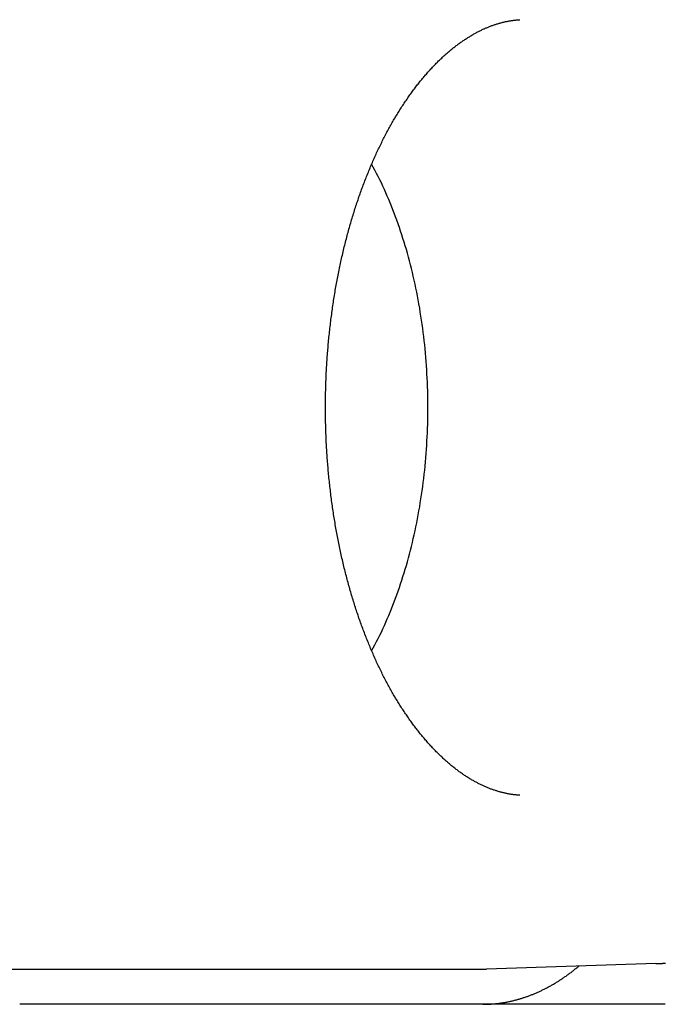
# Model space of a CAD drawing. Extents: x 987 to 2641, y 1244 to 2490.
# Tile 10 of 138: x 1205 to 1214, y 1763 to 1777. Entities that reach past the tile are written whole.
import ezdxf

# ---------------------------------------------------------------- set-up
doc = ezdxf.new("R2010")
doc.units = 0
doc.layers.add('KF_GRAVIS_8_RIGHT', color=7, linetype='CONTINUOUS')

# ---------------------------------------------------------------- blocks, each defined once
blk = doc.blocks.new('KF_GRAVIS_8_RIGHT')
at = {"layer": 'KF_GRAVIS_8_RIGHT'}
for p, q in [((111.1943, -381.9207), (108.7856, -381.9991)), ((95.1244, -382), (108.732, -382)), ((111.3297, -382.5), (102.14, -382.5))]:
    blk.add_line(p, q, dxfattribs=at)
for points in [[(109.259, -379.523, 0), (109.249, -379.523, 0), (109.239, -379.522, 0), (109.229, -379.521, 0), (109.218, -379.52, 0), (109.208, -379.519, 0), (109.198, -379.518, 0), (109.188, -379.517, 0), (109.178, -379.516, 0), (109.168, -379.515, 0), (109.158, -379.513, 0), (109.148, -379.512, 0), (109.137, -379.51, 0), (109.127, -379.509, 0), (109.117, -379.507, 0), (109.107, -379.505, 0), (109.097, -379.503, 0), (109.086, -379.501, 0), (109.076, -379.499, 0), (109.066, -379.497, 0), (109.056, -379.495, 0), (109.045, -379.493, 0), (109.035, -379.49, 0), (109.025, -379.488, 0), (109.014, -379.485, 0), (109.004, -379.483, 0), (108.994, -379.48, 0), (108.983, -379.477, 0), (108.973, -379.475, 0), (108.963, -379.472, 0), (108.952, -379.469, 0), (108.942, -379.465, 0), (108.931, -379.462, 0), (108.921, -379.459, 0), (108.911, -379.456, 0), (108.9, -379.452, 0), (108.89, -379.449, 0), (108.879, -379.445, 0), (108.869, -379.441, 0), (108.858, -379.438, 0), (108.848, -379.434, 0), (108.837, -379.43, 0), (108.827, -379.426, 0), (108.816, -379.421, 0), (108.806, -379.417, 0), (108.795, -379.413, 0), (108.785, -379.408, 0), (108.774, -379.404, 0), (108.763, -379.399, 0), (108.753, -379.395, 0), (108.742, -379.39, 0), (108.732, -379.385, 0), (108.721, -379.38, 0), (108.71, -379.375, 0), (108.7, -379.37, 0), (108.689, -379.365, 0), (108.678, -379.359, 0), (108.668, -379.354, 0), (108.657, -379.348, 0), (108.646, -379.343, 0), (108.636, -379.337, 0), (108.625, -379.331, 0), (108.614, -379.325, 0), (108.604, -379.319, 0), (108.593, -379.313, 0), (108.582, -379.307, 0), (108.571, -379.301, 0), (108.561, -379.294, 0), (108.55, -379.288, 0), (108.539, -379.281, 0), (108.528, -379.274, 0), (108.518, -379.268, 0), (108.507, -379.261, 0), (108.496, -379.254, 0), (108.485, -379.247, 0), (108.474, -379.24, 0), (108.464, -379.232, 0), (108.453, -379.225, 0), (108.442, -379.217, 0), (108.431, -379.21, 0), (108.42, -379.202, 0), (108.409, -379.194, 0), (108.398, -379.187, 0), (108.388, -379.179, 0), (108.377, -379.17, 0), (108.366, -379.162, 0), (108.355, -379.154, 0), (108.344, -379.146, 0), (108.333, -379.137, 0), (108.322, -379.129, 0), (108.311, -379.12, 0), (108.3, -379.111, 0), (108.289, -379.102, 0), (108.279, -379.093, 0), (108.268, -379.084, 0), (108.257, -379.075, 0), (108.246, -379.065, 0), (108.235, -379.056, 0), (108.224, -379.047, 0), (108.213, -379.037, 0), (108.202, -379.027, 0), (108.191, -379.017, 0), (108.18, -379.007, 0), (108.169, -378.997, 0), (108.158, -378.987, 0), (108.147, -378.977, 0), (108.136, -378.966, 0), (108.125, -378.956, 0), (108.114, -378.945, 0), (108.103, -378.935, 0), (108.092, -378.924, 0), (108.081, -378.913, 0), (108.07, -378.902, 0), (108.059, -378.891, 0), (108.048, -378.879, 0), (108.037, -378.868, 0), (108.027, -378.857, 0), (108.016, -378.845, 0), (108.005, -378.833, 0), (107.994, -378.822, 0), (107.983, -378.81, 0), (107.972, -378.798, 0), (107.961, -378.786, 0), (107.95, -378.774, 0), (107.94, -378.761, 0), (107.929, -378.749, 0), (107.918, -378.737, 0), (107.907, -378.724, 0), (107.896, -378.711, 0), (107.886, -378.699, 0), (107.875, -378.686, 0), (107.864, -378.673, 0), (107.854, -378.66, 0), (107.843, -378.647, 0), (107.832, -378.633, 0), (107.822, -378.62, 0), (107.811, -378.606, 0), (107.8, -378.593, 0), (107.79, -378.579, 0), (107.779, -378.565, 0), (107.769, -378.552, 0), (107.758, -378.538, 0), (107.748, -378.524, 0), (107.737, -378.509, 0), (107.727, -378.495, 0), (107.716, -378.481, 0), (107.706, -378.466, 0), (107.695, -378.452, 0), (107.685, -378.437, 0), (107.674, -378.422, 0), (107.664, -378.408, 0), (107.654, -378.393, 0), (107.644, -378.378, 0), (107.633, -378.362, 0), (107.623, -378.347, 0), (107.613, -378.332, 0), (107.603, -378.316, 0), (107.592, -378.301, 0), (107.582, -378.285, 0), (107.572, -378.27, 0), (107.562, -378.254, 0), (107.552, -378.238, 0), (107.542, -378.222, 0), (107.532, -378.206, 0), (107.522, -378.19, 0), (107.512, -378.174, 0), (107.502, -378.157, 0), (107.492, -378.141, 0), (107.483, -378.124, 0), (107.473, -378.108, 0), (107.463, -378.091, 0), (107.453, -378.074, 0), (107.444, -378.057, 0), (107.434, -378.04, 0), (107.424, -378.023, 0), (107.415, -378.006, 0), (107.405, -377.989, 0), (107.396, -377.971, 0), (107.386, -377.954, 0), (107.377, -377.936, 0), (107.367, -377.919, 0), (107.358, -377.901, 0), (107.348, -377.883, 0), (107.339, -377.865, 0), (107.33, -377.847, 0), (107.321, -377.829, 0), (107.311, -377.811, 0), (107.302, -377.793, 0), (107.293, -377.774, 0), (107.284, -377.756, 0), (107.275, -377.738, 0), (107.266, -377.719, 0), (107.257, -377.7, 0), (107.248, -377.682, 0), (107.239, -377.663, 0), (107.23, -377.644, 0), (107.221, -377.625, 0), (107.213, -377.606, 0), (107.204, -377.587, 0), (107.195, -377.568, 0), (107.187, -377.548, 0), (107.178, -377.529, 0), (107.17, -377.509, 0), (107.161, -377.49, 0), (107.153, -377.47, 0), (107.144, -377.451, 0), (107.136, -377.431, 0), (107.127, -377.411, 0), (107.119, -377.391, 0), (107.111, -377.371, 0), (107.103, -377.351, 0), (107.094, -377.331, 0), (107.086, -377.311, 0), (107.078, -377.291, 0), (107.07, -377.27, 0), (107.062, -377.25, 0), (107.054, -377.229, 0), (107.046, -377.209, 0), (107.039, -377.188, 0), (107.031, -377.167, 0), (107.023, -377.147, 0), (107.015, -377.126, 0), (107.008, -377.105, 0), (107, -377.084, 0), (106.993, -377.063, 0), (106.985, -377.042, 0), (106.978, -377.021, 0), (106.97, -376.999, 0), (106.963, -376.978, 0), (106.956, -376.957, 0), (106.948, -376.935, 0), (106.941, -376.914, 0), (106.934, -376.892, 0), (106.927, -376.871, 0), (106.92, -376.849, 0), (106.913, -376.827, 0), (106.906, -376.805, 0), (106.899, -376.783, 0), (106.892, -376.761, 0), (106.885, -376.739, 0), (106.879, -376.717, 0), (106.872, -376.695, 0), (106.865, -376.673, 0), (106.859, -376.651, 0), (106.852, -376.628, 0), (106.846, -376.606, 0), (106.839, -376.584, 0), (106.833, -376.561, 0), (106.827, -376.539, 0), (106.82, -376.516, 0), (106.814, -376.493, 0), (106.808, -376.471, 0), (106.802, -376.448, 0), (106.796, -376.425, 0), (106.79, -376.402, 0), (106.784, -376.379, 0), (106.778, -376.356, 0), (106.772, -376.333, 0), (106.767, -376.31, 0), (106.761, -376.287, 0), (106.755, -376.264, 0), (106.75, -376.241, 0), (106.744, -376.217, 0), (106.739, -376.194, 0), (106.733, -376.171, 0), (106.728, -376.147, 0), (106.723, -376.124, 0), (106.717, -376.1, 0), (106.712, -376.077, 0), (106.707, -376.053, 0), (106.702, -376.029, 0), (106.697, -376.006, 0), (106.692, -375.982, 0), (106.687, -375.958, 0), (106.682, -375.934, 0), (106.677, -375.91, 0), (106.673, -375.886, 0), (106.668, -375.862, 0), (106.663, -375.838, 0), (106.659, -375.814, 0), (106.654, -375.79, 0), (106.65, -375.766, 0), (106.646, -375.742, 0), (106.641, -375.718, 0), (106.637, -375.694, 0), (106.633, -375.669, 0), (106.629, -375.645, 0), (106.625, -375.621, 0), (106.621, -375.596, 0), (106.617, -375.572, 0), (106.613, -375.548, 0), (106.609, -375.523, 0), (106.605, -375.499, 0), (106.601, -375.474, 0), (106.598, -375.449, 0), (106.594, -375.425, 0), (106.591, -375.4, 0), (106.587, -375.375, 0), (106.584, -375.351, 0), (106.58, -375.326, 0), (106.577, -375.301, 0), (106.574, -375.277, 0), (106.571, -375.252, 0), (106.568, -375.227, 0), (106.565, -375.202, 0), (106.562, -375.177, 0), (106.559, -375.152, 0), (106.556, -375.127, 0), (106.553, -375.102, 0), (106.55, -375.077, 0), (106.548, -375.052, 0), (106.545, -375.027, 0), (106.543, -375.002, 0), (106.54, -374.977, 0), (106.538, -374.952, 0), (106.535, -374.927, 0), (106.533, -374.902, 0), (106.531, -374.876, 0), (106.529, -374.851, 0), (106.527, -374.826, 0), (106.525, -374.801, 0), (106.523, -374.776, 0), (106.521, -374.75, 0), (106.519, -374.725, 0), (106.517, -374.7, 0), (106.515, -374.674, 0), (106.514, -374.649, 0), (106.512, -374.624, 0), (106.511, -374.598, 0), (106.509, -374.573, 0), (106.508, -374.548, 0), (106.506, -374.522, 0), (106.505, -374.497, 0), (106.504, -374.471, 0), (106.503, -374.446, 0), (106.502, -374.421, 0), (106.501, -374.395, 0), (106.5, -374.37, 0), (106.499, -374.344, 0), (106.498, -374.319, 0), (106.497, -374.293, 0), (106.497, -374.268, 0), (106.496, -374.242, 0), (106.495, -374.217, 0), (106.495, -374.191, 0), (106.494, -374.166, 0), (106.494, -374.14, 0), (106.494, -374.115, 0), (106.493, -374.089, 0), (106.493, -374.064, 0), (106.493, -374.038, 0), (106.493, -374.013, 0), (106.493, -373.987, 0), (106.493, -373.962, 0), (106.493, -373.936, 0), (106.493, -373.911, 0), (106.494, -373.885, 0), (106.494, -373.86, 0), (106.494, -373.834, 0), (106.495, -373.809, 0), (106.495, -373.783, 0), (106.496, -373.758, 0), (106.497, -373.732, 0), (106.497, -373.707, 0), (106.498, -373.681, 0), (106.499, -373.656, 0), (106.5, -373.63, 0), (106.501, -373.605, 0), (106.502, -373.579, 0), (106.503, -373.554, 0), (106.504, -373.529, 0), (106.505, -373.503, 0), (106.506, -373.478, 0), (106.508, -373.452, 0), (106.509, -373.427, 0), (106.511, -373.402, 0), (106.512, -373.376, 0), (106.514, -373.351, 0), (106.515, -373.326, 0), (106.517, -373.3, 0), (106.519, -373.275, 0), (106.521, -373.25, 0), (106.523, -373.224, 0), (106.525, -373.199, 0), (106.527, -373.174, 0), (106.529, -373.149, 0), (106.531, -373.124, 0), (106.533, -373.098, 0), (106.535, -373.073, 0), (106.538, -373.048, 0), (106.54, -373.023, 0), (106.543, -372.998, 0), (106.545, -372.973, 0), (106.548, -372.948, 0), (106.55, -372.923, 0), (106.553, -372.898, 0), (106.556, -372.873, 0), (106.559, -372.848, 0), (106.562, -372.823, 0), (106.565, -372.798, 0), (106.568, -372.773, 0), (106.571, -372.748, 0), (106.574, -372.724, 0), (106.577, -372.699, 0), (106.581, -372.674, 0), (106.584, -372.649, 0), (106.587, -372.625, 0), (106.591, -372.6, 0), (106.594, -372.575, 0), (106.598, -372.551, 0), (106.602, -372.526, 0), (106.605, -372.501, 0), (106.609, -372.477, 0), (106.613, -372.452, 0), (106.617, -372.428, 0), (106.621, -372.404, 0), (106.625, -372.379, 0), (106.629, -372.355, 0), (106.633, -372.331, 0), (106.637, -372.306, 0), (106.641, -372.282, 0), (106.646, -372.258, 0), (106.65, -372.234, 0), (106.654, -372.21, 0), (106.659, -372.186, 0), (106.663, -372.161, 0), (106.668, -372.137, 0), (106.673, -372.114, 0), (106.677, -372.09, 0), (106.682, -372.066, 0), (106.687, -372.042, 0), (106.692, -372.018, 0), (106.697, -371.994, 0), (106.702, -371.971, 0), (106.707, -371.947, 0), (106.712, -371.923, 0), (106.717, -371.9, 0), (106.723, -371.876, 0), (106.728, -371.853, 0), (106.733, -371.829, 0), (106.739, -371.806, 0), (106.744, -371.783, 0), (106.75, -371.759, 0), (106.755, -371.736, 0), (106.761, -371.713, 0), (106.767, -371.69, 0), (106.772, -371.667, 0), (106.778, -371.644, 0), (106.784, -371.621, 0), (106.79, -371.598, 0), (106.796, -371.575, 0), (106.802, -371.552, 0), (106.808, -371.529, 0), (106.814, -371.507, 0), (106.82, -371.484, 0), (106.827, -371.461, 0), (106.833, -371.439, 0), (106.839, -371.416, 0), (106.846, -371.394, 0), (106.852, -371.372, 0), (106.859, -371.349, 0), (106.865, -371.327, 0), (106.872, -371.305, 0), (106.879, -371.283, 0), (106.885, -371.261, 0), (106.892, -371.239, 0), (106.899, -371.217, 0), (106.906, -371.195, 0), (106.913, -371.173, 0), (106.92, -371.151, 0), (106.927, -371.13, 0), (106.934, -371.108, 0), (106.941, -371.086, 0), (106.948, -371.065, 0), (106.956, -371.043, 0), (106.963, -371.022, 0), (106.97, -371.001, 0), (106.978, -370.979, 0), (106.985, -370.958, 0), (106.993, -370.937, 0), (107, -370.916, 0), (107.008, -370.895, 0), (107.015, -370.874, 0), (107.023, -370.853, 0), (107.031, -370.833, 0), (107.039, -370.812, 0), (107.046, -370.791, 0), (107.054, -370.771, 0), (107.062, -370.75, 0), (107.07, -370.73, 0), (107.078, -370.709, 0), (107.086, -370.689, 0), (107.094, -370.669, 0), (107.103, -370.649, 0), (107.111, -370.629, 0), (107.119, -370.609, 0), (107.127, -370.589, 0), (107.136, -370.569, 0), (107.144, -370.549, 0), (107.152, -370.53, 0), (107.161, -370.51, 0), (107.169, -370.49, 0), (107.178, -370.471, 0), (107.187, -370.452, 0), (107.195, -370.432, 0), (107.204, -370.413, 0), (107.213, -370.394, 0), (107.221, -370.375, 0), (107.23, -370.356, 0), (107.239, -370.337, 0), (107.248, -370.318, 0), (107.257, -370.3, 0), (107.266, -370.281, 0), (107.275, -370.262, 0), (107.284, -370.244, 0), (107.293, -370.226, 0), (107.302, -370.207, 0), (107.311, -370.189, 0), (107.321, -370.171, 0), (107.33, -370.153, 0), (107.339, -370.135, 0), (107.348, -370.117, 0), (107.358, -370.099, 0), (107.367, -370.081, 0), (107.377, -370.064, 0), (107.386, -370.046, 0), (107.396, -370.029, 0), (107.405, -370.012, 0), (107.415, -369.994, 0), (107.424, -369.977, 0), (107.434, -369.96, 0), (107.444, -369.943, 0), (107.453, -369.926, 0), (107.463, -369.909, 0), (107.473, -369.893, 0), (107.483, -369.876, 0), (107.492, -369.859, 0), (107.502, -369.843, 0), (107.512, -369.827, 0), (107.522, -369.81, 0), (107.532, -369.794, 0), (107.542, -369.778, 0), (107.552, -369.762, 0), (107.562, -369.746, 0), (107.572, -369.73, 0), (107.582, -369.715, 0), (107.592, -369.699, 0), (107.603, -369.684, 0), (107.613, -369.668, 0), (107.623, -369.653, 0), (107.633, -369.638, 0), (107.644, -369.622, 0), (107.654, -369.607, 0), (107.664, -369.592, 0), (107.674, -369.578, 0), (107.685, -369.563, 0), (107.695, -369.548, 0), (107.706, -369.534, 0), (107.716, -369.519, 0), (107.727, -369.505, 0), (107.737, -369.491, 0), (107.748, -369.476, 0), (107.758, -369.462, 0), (107.769, -369.448, 0), (107.779, -369.434, 0), (107.79, -369.421, 0), (107.8, -369.407, 0), (107.811, -369.393, 0), (107.822, -369.38, 0), (107.832, -369.367, 0), (107.843, -369.353, 0), (107.854, -369.34, 0), (107.864, -369.327, 0), (107.875, -369.314, 0), (107.886, -369.301, 0), (107.896, -369.288, 0), (107.907, -369.276, 0), (107.918, -369.263, 0), (107.929, -369.251, 0), (107.94, -369.238, 0), (107.95, -369.226, 0), (107.961, -369.214, 0), (107.972, -369.202, 0), (107.983, -369.19, 0), (107.994, -369.178, 0), (108.005, -369.166, 0), (108.016, -369.155, 0), (108.026, -369.143, 0), (108.037, -369.132, 0), (108.048, -369.12, 0), (108.059, -369.109, 0), (108.07, -369.098, 0), (108.081, -369.087, 0), (108.092, -369.076, 0), (108.103, -369.065, 0), (108.114, -369.055, 0), (108.125, -369.044, 0), (108.136, -369.034, 0), (108.147, -369.023, 0), (108.158, -369.013, 0), (108.169, -369.003, 0), (108.18, -368.993, 0), (108.191, -368.983, 0), (108.202, -368.973, 0), (108.213, -368.963, 0), (108.224, -368.954, 0), (108.235, -368.944, 0), (108.246, -368.935, 0), (108.257, -368.925, 0), (108.268, -368.916, 0), (108.279, -368.907, 0), (108.29, -368.898, 0), (108.301, -368.889, 0), (108.312, -368.88, 0), (108.322, -368.872, 0), (108.333, -368.863, 0), (108.344, -368.855, 0), (108.355, -368.846, 0), (108.366, -368.838, 0), (108.377, -368.83, 0), (108.388, -368.821, 0), (108.399, -368.813, 0), (108.41, -368.806, 0), (108.421, -368.798, 0), (108.432, -368.79, 0), (108.443, -368.782, 0), (108.454, -368.775, 0), (108.465, -368.768, 0), (108.476, -368.76, 0), (108.487, -368.753, 0), (108.498, -368.746, 0), (108.508, -368.739, 0), (108.519, -368.732, 0), (108.53, -368.725, 0), (108.541, -368.719, 0), (108.552, -368.712, 0), (108.563, -368.705, 0), (108.574, -368.699, 0), (108.584, -368.693, 0), (108.595, -368.686, 0), (108.606, -368.68, 0), (108.617, -368.674, 0), (108.628, -368.668, 0), (108.638, -368.663, 0), (108.649, -368.657, 0), (108.66, -368.651, 0), (108.671, -368.646, 0), (108.681, -368.64, 0), (108.692, -368.635, 0), (108.703, -368.63, 0), (108.713, -368.624, 0), (108.724, -368.619, 0), (108.735, -368.614, 0), (108.745, -368.609, 0), (108.756, -368.605, 0), (108.766, -368.6, 0), (108.777, -368.595, 0), (108.788, -368.591, 0), (108.798, -368.587, 0), (108.809, -368.582, 0), (108.819, -368.578, 0), (108.83, -368.574, 0), (108.84, -368.57, 0), (108.851, -368.566, 0), (108.861, -368.562, 0), (108.871, -368.558, 0), (108.882, -368.555, 0), (108.892, -368.551, 0), (108.903, -368.547, 0), (108.913, -368.544, 0), (108.923, -368.541, 0), (108.934, -368.537, 0), (108.944, -368.534, 0), (108.954, -368.531, 0), (108.965, -368.528, 0), (108.975, -368.525, 0), (108.985, -368.522, 0), (108.995, -368.52, 0), (109.006, -368.517, 0), (109.016, -368.514, 0), (109.026, -368.512, 0), (109.036, -368.509, 0), (109.047, -368.507, 0), (109.057, -368.505, 0), (109.067, -368.503, 0), (109.077, -368.501, 0), (109.087, -368.499, 0), (109.097, -368.497, 0), (109.108, -368.495, 0), (109.118, -368.493, 0), (109.128, -368.491, 0), (109.138, -368.49, 0), (109.148, -368.488, 0), (109.158, -368.487, 0), (109.168, -368.485, 0), (109.178, -368.484, 0), (109.188, -368.483, 0), (109.198, -368.482, 0), (109.208, -368.481, 0), (109.219, -368.48, 0), (109.229, -368.479, 0), (109.239, -368.478, 0), (109.249, -368.477, 0), (109.259, -368.477, 0)], [(107.15, -377.466, 0), (107.174, -377.422, 0), (107.197, -377.379, 0), (107.22, -377.334, 0), (107.243, -377.289, 0), (107.266, -377.244, 0), (107.288, -377.198, 0), (107.309, -377.152, 0), (107.331, -377.105, 0), (107.352, -377.058, 0), (107.373, -377.011, 0), (107.393, -376.963, 0), (107.414, -376.914, 0), (107.433, -376.866, 0), (107.453, -376.816, 0), (107.472, -376.767, 0), (107.491, -376.717, 0), (107.509, -376.666, 0), (107.528, -376.615, 0), (107.545, -376.564, 0), (107.563, -376.513, 0), (107.58, -376.461, 0), (107.596, -376.409, 0), (107.613, -376.356, 0), (107.629, -376.303, 0), (107.644, -376.25, 0), (107.66, -376.196, 0), (107.675, -376.142, 0), (107.689, -376.088, 0), (107.703, -376.033, 0), (107.717, -375.979, 0), (107.73, -375.924, 0), (107.743, -375.868, 0), (107.756, -375.813, 0), (107.768, -375.757, 0), (107.78, -375.701, 0), (107.792, -375.644, 0), (107.803, -375.588, 0), (107.813, -375.531, 0), (107.824, -375.474, 0), (107.834, -375.416, 0), (107.843, -375.359, 0), (107.852, -375.301, 0), (107.861, -375.243, 0), (107.869, -375.185, 0), (107.877, -375.127, 0), (107.885, -375.069, 0), (107.892, -375.01, 0), (107.899, -374.951, 0), (107.905, -374.893, 0), (107.911, -374.834, 0), (107.917, -374.775, 0), (107.922, -374.716, 0), (107.926, -374.656, 0), (107.931, -374.597, 0), (107.935, -374.537, 0), (107.938, -374.478, 0), (107.941, -374.418, 0), (107.944, -374.359, 0), (107.946, -374.299, 0), (107.948, -374.239, 0), (107.949, -374.179, 0), (107.95, -374.12, 0), (107.951, -374.06, 0), (107.951, -374, 0), (107.951, -373.94, 0), (107.95, -373.88, 0), (107.949, -373.821, 0), (107.948, -373.761, 0), (107.946, -373.701, 0), (107.944, -373.641, 0), (107.941, -373.582, 0), (107.938, -373.522, 0), (107.935, -373.463, 0), (107.931, -373.403, 0), (107.926, -373.344, 0), (107.922, -373.284, 0), (107.917, -373.225, 0), (107.911, -373.166, 0), (107.905, -373.107, 0), (107.899, -373.049, 0), (107.892, -372.99, 0), (107.885, -372.931, 0), (107.877, -372.873, 0), (107.869, -372.815, 0), (107.861, -372.757, 0), (107.852, -372.699, 0), (107.843, -372.641, 0), (107.834, -372.584, 0), (107.824, -372.526, 0), (107.813, -372.469, 0), (107.803, -372.412, 0), (107.792, -372.356, 0), (107.78, -372.299, 0), (107.768, -372.243, 0), (107.756, -372.187, 0), (107.743, -372.132, 0), (107.73, -372.076, 0), (107.717, -372.021, 0), (107.703, -371.967, 0), (107.689, -371.912, 0), (107.675, -371.858, 0), (107.66, -371.804, 0), (107.644, -371.75, 0), (107.629, -371.697, 0), (107.613, -371.644, 0), (107.596, -371.591, 0), (107.58, -371.539, 0), (107.563, -371.487, 0), (107.545, -371.436, 0), (107.528, -371.385, 0), (107.509, -371.334, 0), (107.491, -371.283, 0), (107.472, -371.233, 0), (107.453, -371.184, 0), (107.433, -371.134, 0), (107.414, -371.086, 0), (107.393, -371.037, 0), (107.373, -370.989, 0), (107.352, -370.942, 0), (107.331, -370.895, 0), (107.309, -370.848, 0), (107.288, -370.802, 0), (107.266, -370.756, 0), (107.243, -370.711, 0), (107.22, -370.666, 0), (107.197, -370.621, 0), (107.174, -370.578, 0), (107.15, -370.534, 0)], [(108.731, -382.5, 0), (108.742, -382.5, 0), (108.753, -382.5, 0), (108.764, -382.5, 0), (108.775, -382.499, 0), (108.786, -382.499, 0), (108.797, -382.499, 0), (108.808, -382.498, 0), (108.819, -382.498, 0), (108.83, -382.497, 0), (108.842, -382.497, 0), (108.853, -382.496, 0), (108.864, -382.495, 0), (108.875, -382.494, 0), (108.886, -382.493, 0), (108.897, -382.492, 0), (108.908, -382.491, 0), (108.919, -382.49, 0), (108.93, -382.489, 0), (108.941, -382.488, 0), (108.952, -382.487, 0), (108.963, -382.485, 0), (108.974, -382.484, 0), (108.985, -382.482, 0), (108.996, -382.481, 0), (109.007, -382.479, 0), (109.018, -382.477, 0), (109.029, -382.475, 0), (109.04, -382.474, 0), (109.051, -382.472, 0), (109.062, -382.47, 0), (109.073, -382.468, 0), (109.084, -382.465, 0), (109.095, -382.463, 0), (109.106, -382.461, 0), (109.117, -382.459, 0), (109.128, -382.456, 0), (109.139, -382.454, 0), (109.15, -382.451, 0), (109.161, -382.449, 0), (109.172, -382.446, 0), (109.183, -382.443, 0), (109.193, -382.441, 0), (109.204, -382.438, 0), (109.215, -382.435, 0), (109.226, -382.432, 0), (109.237, -382.429, 0), (109.248, -382.426, 0), (109.259, -382.422, 0), (109.27, -382.419, 0), (109.281, -382.416, 0), (109.292, -382.412, 0), (109.302, -382.409, 0), (109.313, -382.405, 0), (109.324, -382.402, 0), (109.335, -382.398, 0), (109.346, -382.395, 0), (109.357, -382.391, 0), (109.368, -382.387, 0), (109.378, -382.383, 0), (109.389, -382.379, 0), (109.4, -382.375, 0), (109.411, -382.371, 0), (109.422, -382.367, 0), (109.432, -382.362, 0), (109.443, -382.358, 0), (109.454, -382.354, 0), (109.465, -382.349, 0), (109.475, -382.345, 0), (109.486, -382.34, 0), (109.497, -382.335, 0), (109.508, -382.331, 0), (109.518, -382.326, 0), (109.529, -382.321, 0), (109.54, -382.316, 0), (109.55, -382.311, 0), (109.561, -382.306, 0), (109.572, -382.301, 0), (109.582, -382.296, 0), (109.593, -382.291, 0), (109.604, -382.285, 0), (109.614, -382.28, 0), (109.625, -382.275, 0), (109.635, -382.269, 0), (109.646, -382.264, 0), (109.656, -382.258, 0), (109.667, -382.252, 0), (109.678, -382.247, 0), (109.688, -382.241, 0), (109.699, -382.235, 0), (109.709, -382.229, 0), (109.72, -382.223, 0), (109.73, -382.217, 0), (109.741, -382.211, 0), (109.751, -382.205, 0), (109.762, -382.198, 0), (109.772, -382.192, 0), (109.782, -382.186, 0), (109.793, -382.179, 0), (109.803, -382.173, 0), (109.814, -382.166, 0), (109.824, -382.159, 0), (109.834, -382.153, 0), (109.845, -382.146, 0), (109.855, -382.139, 0), (109.865, -382.132, 0), (109.876, -382.125, 0), (109.886, -382.118, 0), (109.896, -382.111, 0), (109.906, -382.104, 0), (109.917, -382.097, 0), (109.927, -382.089, 0), (109.937, -382.082, 0), (109.947, -382.075, 0), (109.958, -382.067, 0), (109.968, -382.06, 0), (109.978, -382.052, 0), (109.988, -382.045, 0), (109.998, -382.037, 0), (110.008, -382.029, 0), (110.018, -382.021, 0), (110.028, -382.013, 0), (110.038, -382.005, 0), (110.049, -381.997, 0), (110.059, -381.989, 0), (110.069, -381.981, 0), (110.079, -381.973, 0), (110.089, -381.965, 0), (110.099, -381.956, 0)], [(111.194, -381.921, 0), (111.197, -381.921, 0), (111.2, -381.92, 0), (111.203, -381.92, 0), (111.206, -381.92, 0), (111.209, -381.92, 0), (111.211, -381.92, 0), (111.214, -381.92, 0), (111.217, -381.92, 0), (111.22, -381.92, 0), (111.223, -381.92, 0), (111.226, -381.92, 0), (111.229, -381.919, 0), (111.232, -381.919, 0), (111.234, -381.919, 0), (111.237, -381.919, 0), (111.24, -381.919, 0), (111.243, -381.919, 0), (111.246, -381.919, 0), (111.249, -381.919, 0), (111.252, -381.918, 0), (111.254, -381.918, 0), (111.257, -381.918, 0), (111.26, -381.918, 0), (111.263, -381.918, 0), (111.266, -381.918, 0), (111.269, -381.918, 0), (111.272, -381.918, 0), (111.274, -381.917, 0), (111.277, -381.917, 0), (111.28, -381.917, 0), (111.283, -381.917, 0), (111.286, -381.917, 0), (111.289, -381.917, 0), (111.292, -381.916, 0), (111.294, -381.916, 0), (111.297, -381.916, 0), (111.3, -381.916, 0), (111.303, -381.916, 0), (111.306, -381.916, 0), (111.309, -381.916, 0), (111.312, -381.915, 0), (111.314, -381.915, 0), (111.317, -381.915, 0), (111.32, -381.915, 0), (111.323, -381.915, 0), (111.326, -381.914, 0), (111.329, -381.914, 0), (111.332, -381.914, 0)], [(108.732, -382, 0), (108.732, -382, 0), (108.733, -382, 0), (108.733, -382, 0), (108.734, -382, 0), (108.734, -382, 0), (108.735, -382, 0), (108.735, -382, 0), (108.735, -382, 0), (108.736, -382, 0), (108.736, -382, 0), (108.737, -382, 0), (108.737, -382, 0), (108.737, -382, 0), (108.738, -382, 0), (108.738, -382, 0), (108.739, -382, 0), (108.739, -382, 0), (108.74, -382, 0), (108.74, -382, 0), (108.74, -382, 0), (108.741, -382, 0), (108.741, -382, 0), (108.742, -382, 0), (108.742, -382, 0), (108.742, -382, 0), (108.743, -382, 0), (108.743, -382, 0), (108.744, -382, 0), (108.744, -382, 0), (108.745, -382, 0), (108.745, -382, 0), (108.745, -382, 0), (108.746, -382, 0), (108.746, -382, 0), (108.747, -382, 0), (108.747, -382, 0), (108.747, -382, 0), (108.748, -382, 0), (108.748, -382, 0), (108.749, -382, 0), (108.749, -382, 0), (108.75, -382, 0), (108.75, -382, 0), (108.75, -382, 0), (108.751, -382, 0), (108.751, -382, 0), (108.752, -382, 0), (108.752, -382, 0), (108.753, -382, 0), (108.753, -382, 0), (108.753, -382, 0), (108.754, -382, 0), (108.754, -382, 0), (108.755, -382, 0), (108.755, -382, 0), (108.755, -382, 0), (108.756, -382, 0), (108.756, -382, 0), (108.757, -382, 0), (108.757, -382, 0), (108.758, -382, 0), (108.758, -382, 0), (108.758, -382, 0), (108.759, -382, 0), (108.759, -382, 0), (108.76, -382, 0), (108.76, -382, 0), (108.76, -382, 0), (108.761, -382, 0), (108.761, -382, 0), (108.762, -382, 0), (108.762, -382, 0), (108.763, -382, 0), (108.763, -382, 0), (108.763, -382, 0), (108.764, -382, 0), (108.764, -382, 0), (108.765, -382, 0), (108.765, -382, 0), (108.765, -382, 0), (108.766, -382, 0), (108.766, -382, 0), (108.767, -382, 0), (108.767, -382, 0), (108.768, -382, 0), (108.768, -382, 0), (108.768, -382, 0), (108.769, -382, 0), (108.769, -382, 0), (108.77, -382, 0), (108.77, -382, 0), (108.771, -382, 0), (108.771, -382, 0), (108.771, -382, 0), (108.772, -382, 0), (108.772, -382, 0), (108.773, -381.999, 0), (108.773, -381.999, 0), (108.773, -381.999, 0), (108.774, -381.999, 0), (108.774, -381.999, 0), (108.775, -381.999, 0), (108.775, -381.999, 0), (108.776, -381.999, 0), (108.776, -381.999, 0), (108.776, -381.999, 0), (108.777, -381.999, 0), (108.777, -381.999, 0), (108.778, -381.999, 0), (108.778, -381.999, 0), (108.778, -381.999, 0), (108.779, -381.999, 0), (108.779, -381.999, 0), (108.78, -381.999, 0), (108.78, -381.999, 0), (108.781, -381.999, 0), (108.781, -381.999, 0), (108.781, -381.999, 0), (108.782, -381.999, 0), (108.782, -381.999, 0), (108.783, -381.999, 0), (108.783, -381.999, 0), (108.783, -381.999, 0), (108.784, -381.999, 0), (108.784, -381.999, 0), (108.785, -381.999, 0), (108.785, -381.999, 0), (108.786, -381.999, 0)]]:
    blk.add_polyline3d(points, dxfattribs=at)

msp = doc.modelspace()

# ---------------------------------------------------------------- block references
at = {"layer": 'KF_GRAVIS_8_RIGHT'}
msp.add_blockref('KF_GRAVIS_8_RIGHT', (1102.603, 2145.913), dxfattribs=at)

doc.saveas('drawing.dxf')
